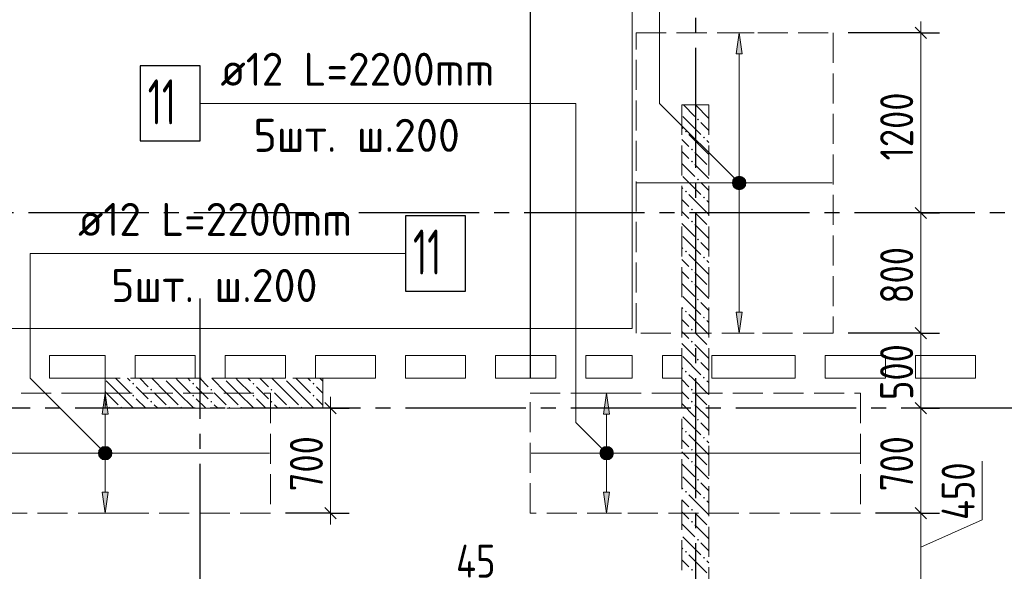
# Model space of a CAD drawing. Header units: millimetres. Extents: x 0 to 61017, y 0 to 42000.
# Tile 20 of 30: x 30341 to 36897, y 33213 to 36888. Entities that reach past the tile are written whole.
import ezdxf

# ---------------------------------------------------------------- set-up
doc = ezdxf.new("R2010")
doc.units = ezdxf.units.MM
doc.linetypes.add('______2', pattern=[270, 200, -70])
doc.linetypes.add('______5', pattern=[1100, 800, -100, 100, -100])
for name, color, linetype, lineweight in [('Standard', 7, 'Continuous', 25), ('ДОП Верх по Х', 7, 'Continuous', 25), ('ЖБ Пилон', 180, 'Continuous', 25), ('Оси', 40, '______5', 18), ('Позиционная метка номер позиции', 7, 'Continuous', 13), ('Примечания', 7, 'Continuous', 25)]:
    doc.layers.add(name, color=color, linetype=linetype, lineweight=lineweight)
doc.layers.add('ЖБ Перекрытие верхний уровень', color=7, linetype='Continuous', lineweight=25, true_color=0xe0e0ff)
doc.layers.add('ЖБ Стена верхний уровень', color=7, linetype='Continuous', lineweight=25, true_color=0x006e00)
doc.styles.add('GOST 2.304-81', font='txt')
doc.styles.add('ISOCPEUR', font='txt')

msp = doc.modelspace()

# ---------------------------------------------------------------- hatches: boundary and pattern name
at = {"layer": 'ДОП Верх по Х', "linetype": 'Continuous', "lineweight": 13, "transparency": 33554687}
for points in [[(35151, 36660), (35131, 36800), (35111, 36660)], [(35093.5, 35800), (35168.5, 35800), (35163.2, 35818.8)], [(35093.5, 35800), (35163.2, 35818.8), (35098.7, 35818.8)], [(35098.7, 35781.2), (35168.5, 35800), (35093.5, 35800)], [(35098.7, 35818.8), (35163.2, 35818.8), (35149.7, 35832.3)], [(35098.7, 35818.8), (35149.7, 35832.3), (35112.2, 35832.3)], [(35098.7, 35781.2), (35163.2, 35781.2), (35168.5, 35800)], [(35112.2, 35832.3), (35149.7, 35832.3), (35131, 35837.5)], [(35112.2, 35767.8), (35163.2, 35781.2), (35098.7, 35781.2)], [(35112.2, 35767.8), (35149.7, 35767.8), (35163.2, 35781.2)], [(35149.7, 35767.8), (35112.2, 35767.8), (35131, 35762.5)], [(30930, 34260), (30910, 34400), (30890, 34260)], [(34269, 34260), (34249, 34400), (34229, 34260)], [(30877.7, 34018.8), (30942.2, 34018.8), (30928.7, 34032.3)], [(30877.7, 34018.8), (30928.7, 34032.3), (30891.2, 34032.3)], [(30891.2, 34032.3), (30928.7, 34032.3), (30910, 34037.5)], [(34216.7, 34018.8), (34281.2, 34018.8), (34267.7, 34032.3)], [(34216.7, 34018.8), (34267.7, 34032.3), (34230.2, 34032.3)], [(34230.2, 34032.3), (34267.7, 34032.3), (34249, 34037.5)], [(30872.5, 34000), (30947.5, 34000), (30942.2, 34018.8)], [(30872.5, 34000), (30942.2, 34018.8), (30877.7, 34018.8)], [(30877.7, 33981.3), (30947.5, 34000), (30872.5, 34000)], [(30877.7, 33981.3), (30942.2, 33981.3), (30947.5, 34000)], [(30891.2, 33967.8), (30942.2, 33981.3), (30877.7, 33981.3)], [(30891.2, 33967.8), (30928.7, 33967.8), (30942.2, 33981.3)], [(30928.7, 33967.8), (30891.2, 33967.8), (30910, 33962.5)], [(34211.5, 34000), (34286.5, 34000), (34281.2, 34018.8)], [(34211.5, 34000), (34281.2, 34018.8), (34216.7, 34018.8)], [(34216.7, 33981.3), (34286.5, 34000), (34211.5, 34000)], [(34216.7, 33981.3), (34281.2, 33981.3), (34286.5, 34000)], [(34230.2, 33967.8), (34281.2, 33981.3), (34216.7, 33981.3)], [(34230.2, 33967.8), (34267.7, 33967.8), (34281.2, 33981.3)], [(34267.7, 33967.8), (34230.2, 33967.8), (34249, 33962.5)]]:
    msp.add_hatch(color=7, dxfattribs=at).paths.add_polyline_path(points)
for points in [[(35151, 34940), (35131, 34800), (35111, 34940)], [(30930, 33740), (30910, 33600), (30890, 33740)], [(34269, 33740), (34249, 33600), (34229, 33740)]]:
    msp.add_hatch(color=7, dxfattribs=at).paths.add_polyline_path(points, flags=16)
at = {"layer": 'ЖБ Пилон', "linetype": 'Continuous', "lineweight": 18, "transparency": 33554687}
for points in [[(31300.3, 34500), (31296.9, 34496.6), (31293.6, 34500)], [(31700.3, 34500), (31696.9, 34496.6), (31693.6, 34500)], [(32100.3, 34500), (32096.9, 34496.6), (32093.6, 34500)], [(31090.5, 34463.1), (31096.9, 34469.6), (31103.4, 34463.1), (31096.9, 34456.6)], [(31210.4, 34423.1), (31216.9, 34429.6), (31223.4, 34423.1), (31216.9, 34416.6)], [(31490.5, 34463.1), (31496.9, 34469.6), (31503.4, 34463.1), (31496.9, 34456.6)], [(31610.4, 34423.1), (31616.9, 34429.6), (31623.4, 34423.1), (31616.9, 34416.6)], [(31890.5, 34463.1), (31896.9, 34469.6), (31903.4, 34463.1), (31896.9, 34456.6)], [(32010.4, 34423.1), (32016.9, 34429.6), (32023.4, 34423.1), (32016.9, 34416.6)], [(32290.5, 34463.1), (32296.9, 34469.6), (32303.4, 34463.1), (32296.9, 34456.6)], [(31090.5, 34383.1), (31096.9, 34389.6), (31103.4, 34383.1), (31096.9, 34376.6)], [(31490.5, 34383.1), (31496.9, 34389.6), (31503.4, 34383.1), (31496.9, 34376.6)], [(31890.5, 34383.1), (31896.9, 34389.6), (31903.4, 34383.1), (31896.9, 34376.6)], [(32290.5, 34383.1), (32296.9, 34389.6), (32303.4, 34383.1), (32296.9, 34376.6)], [(30930.5, 34303.1), (30937, 34309.6), (30943.5, 34303.1), (30940.3, 34300), (30933.6, 34300)], [(31010.4, 34303.1), (31016.9, 34309.6), (31023.4, 34303.1), (31020.3, 34300), (31013.6, 34300)], [(31210.4, 34343.1), (31216.9, 34349.6), (31223.4, 34343.1), (31216.9, 34336.6)], [(31330.5, 34303.1), (31337, 34309.6), (31343.5, 34303.1), (31340.3, 34300), (31333.6, 34300)], [(31410.4, 34303.1), (31416.9, 34309.6), (31423.4, 34303.1), (31420.3, 34300), (31413.6, 34300)], [(31610.4, 34343.1), (31616.9, 34349.6), (31623.4, 34343.1), (31616.9, 34336.6)], [(31730.5, 34303.1), (31737, 34309.6), (31743.5, 34303.1), (31740.3, 34300), (31733.6, 34300)], [(31810.4, 34303.1), (31816.9, 34309.6), (31823.4, 34303.1), (31820.3, 34300), (31813.6, 34300)], [(32010.4, 34343.1), (32016.9, 34349.6), (32023.4, 34343.1), (32016.9, 34336.6)], [(32130.5, 34303.1), (32137, 34309.6), (32143.5, 34303.1), (32140.3, 34300), (32133.6, 34300)], [(32210.4, 34303.1), (32216.9, 34309.6), (32223.4, 34303.1), (32220.3, 34300), (32213.6, 34300)]]:
    msp.add_hatch(color=7, dxfattribs=at).paths.add_polyline_path(points, flags=16)
at = {"layer": 'ЖБ Стена верхний уровень', "linetype": 'Continuous', "lineweight": 18, "transparency": 33554687}
for points in [[(34850.5, 36223.1), (34857, 36229.6), (34863.5, 36223.1), (34857, 36216.6)], [(34770.5, 36143.1), (34777, 36149.6), (34783.4, 36143.1), (34777, 36136.6)], [(34890.5, 36103.1), (34896.9, 36109.6), (34903.4, 36103.1), (34896.9, 36096.6)], [(34810.4, 36023.1), (34816.9, 36029.6), (34823.4, 36023.1), (34816.9, 36016.6)], [(34810.4, 35943.1), (34816.9, 35949.6), (34823.4, 35943.1), (34816.9, 35936.6)], [(34850.5, 35823.1), (34857, 35829.6), (34863.5, 35823.1), (34857, 35816.6)], [(34770.5, 35743.1), (34777, 35749.6), (34783.4, 35743.1), (34777, 35736.6)], [(34890.5, 35703.1), (34896.9, 35709.6), (34903.4, 35703.1), (34896.9, 35696.6)], [(34810.4, 35623.1), (34816.9, 35629.6), (34823.4, 35623.1), (34816.9, 35616.6)], [(34810.4, 35543.1), (34816.9, 35549.6), (34823.4, 35543.1), (34816.9, 35536.6)], [(34850.5, 35423.1), (34857, 35429.6), (34863.5, 35423.1), (34857, 35416.6)], [(34770.5, 35343.1), (34777, 35349.6), (34783.4, 35343.1), (34777, 35336.6)], [(34890.5, 35303.1), (34896.9, 35309.6), (34903.4, 35303.1), (34896.9, 35296.6)], [(34810.4, 35223.1), (34816.9, 35229.6), (34823.4, 35223.1), (34816.9, 35216.6)], [(34810.4, 35143.1), (34816.9, 35149.6), (34823.4, 35143.1), (34816.9, 35136.6)], [(34850.5, 35023.1), (34857, 35029.6), (34863.5, 35023.1), (34857, 35016.6)], [(34770.5, 34943.1), (34777, 34949.6), (34783.4, 34943.1), (34777, 34936.6)], [(34890.5, 34903.1), (34896.9, 34909.6), (34903.4, 34903.1), (34896.9, 34896.6)], [(34810.4, 34823.1), (34816.9, 34829.6), (34823.4, 34823.1), (34816.9, 34816.6)], [(34810.4, 34743.1), (34816.9, 34749.6), (34823.4, 34743.1), (34816.9, 34736.6)], [(34850.5, 34623.1), (34857, 34629.6), (34863.5, 34623.1), (34857, 34616.6)], [(34770.5, 34543.1), (34777, 34549.6), (34783.4, 34543.1), (34777, 34536.6)], [(34890.5, 34503.1), (34896.9, 34509.6), (34903.4, 34503.1), (34900.3, 34500), (34893.6, 34500)], [(34900.3, 34500), (34896.9, 34496.6), (34893.6, 34500)], [(34810.4, 34423.1), (34816.9, 34429.6), (34823.4, 34423.1), (34816.9, 34416.6)], [(34810.4, 34343.1), (34816.9, 34349.6), (34823.4, 34343.1), (34816.9, 34336.6)], [(34850.5, 34223.1), (34857, 34229.6), (34863.5, 34223.1), (34857, 34216.6)], [(34770.5, 34143.1), (34777, 34149.6), (34783.4, 34143.1), (34777, 34136.6)], [(34890.5, 34103.1), (34896.9, 34109.6), (34903.4, 34103.1), (34896.9, 34096.6)], [(34810.4, 34023.1), (34816.9, 34029.6), (34823.4, 34023.1), (34816.9, 34016.6)], [(34810.4, 33943.1), (34816.9, 33949.6), (34823.4, 33943.1), (34816.9, 33936.6)], [(34850.5, 33823.1), (34857, 33829.6), (34863.5, 33823.1), (34857, 33816.6)], [(34770.5, 33743.1), (34777, 33749.6), (34783.4, 33743.1), (34777, 33736.6)], [(34890.5, 33703.1), (34896.9, 33709.6), (34903.4, 33703.1), (34896.9, 33696.6)], [(34810.4, 33623.1), (34816.9, 33629.6), (34823.4, 33623.1), (34816.9, 33616.6)], [(34810.4, 33543.1), (34816.9, 33549.6), (34823.4, 33543.1), (34816.9, 33536.6)], [(34850.5, 33423.1), (34857, 33429.6), (34863.5, 33423.1), (34857, 33416.6)], [(34770.5, 33343.1), (34777, 33349.6), (34783.4, 33343.1), (34777, 33336.6)], [(34890.5, 33303.1), (34896.9, 33309.6), (34903.4, 33303.1), (34896.9, 33296.6)], [(34810.4, 33223.1), (34816.9, 33229.6), (34823.4, 33223.1), (34816.9, 33216.6)]]:
    msp.add_hatch(color=7, dxfattribs=at).paths.add_polyline_path(points, flags=16)
at = {"layer": 'Позиционная метка номер позиции', "linetype": 'Continuous', "lineweight": 13, "transparency": 33554687}
for points in [[(35099.2, 35768.2), (35142.4, 35843.3), (35087.7, 35788.5)], [(35087.7, 35788.5), (35142.4, 35843.3), (35119.5, 35843.3)], [(35087.7, 35788.5), (35119.5, 35843.3), (35087.7, 35811.5)], [(35087.7, 35811.5), (35119.5, 35843.3), (35099.2, 35831.8)], [(35099.2, 35768.2), (35162.8, 35831.8), (35142.4, 35843.3)], [(35119.5, 35756.7), (35162.8, 35831.8), (35099.2, 35768.2)], [(35119.5, 35756.7), (35174.3, 35811.5), (35162.8, 35831.8)], [(35142.4, 35756.7), (35174.3, 35811.5), (35119.5, 35756.7)], [(35142.4, 35756.7), (35174.3, 35788.5), (35174.3, 35811.5)], [(35174.3, 35788.5), (35142.4, 35756.7), (35162.8, 35768.2)], [(30878.2, 33968.2), (30921.5, 34043.3), (30866.7, 33988.5)], [(30866.7, 33988.5), (30921.5, 34043.3), (30898.5, 34043.3)], [(30866.7, 33988.5), (30898.5, 34043.3), (30866.7, 34011.5)], [(30866.7, 34011.5), (30898.5, 34043.3), (30878.2, 34031.8)], [(30878.2, 33968.2), (30941.8, 34031.8), (30921.5, 34043.3)], [(30898.5, 33956.7), (30941.8, 34031.8), (30878.2, 33968.2)], [(30898.5, 33956.7), (30953.3, 34011.5), (30941.8, 34031.8)], [(34217.2, 33968.2), (34260.4, 34043.3), (34205.7, 33988.5)], [(34205.7, 33988.5), (34260.4, 34043.3), (34237.5, 34043.3)], [(34205.7, 33988.5), (34237.5, 34043.3), (34205.7, 34011.5)], [(34205.7, 34011.5), (34237.5, 34043.3), (34217.2, 34031.8)], [(34217.2, 33968.2), (34280.8, 34031.8), (34260.4, 34043.3)], [(34237.5, 33956.7), (34280.8, 34031.8), (34217.2, 33968.2)], [(34237.5, 33956.7), (34292.3, 34011.5), (34280.8, 34031.8)], [(30921.5, 33956.7), (30953.3, 34011.5), (30898.5, 33956.7)], [(30921.5, 33956.7), (30953.3, 33988.5), (30953.3, 34011.5)], [(30953.3, 33988.5), (30921.5, 33956.7), (30941.8, 33968.2)], [(34260.4, 33956.7), (34292.3, 34011.5), (34237.5, 33956.7)], [(34260.4, 33956.7), (34292.3, 33988.5), (34292.3, 34011.5)], [(34292.3, 33988.5), (34260.4, 33956.7), (34280.8, 33968.2)]]:
    msp.add_hatch(color=7, dxfattribs=at).paths.add_polyline_path(points)

# ---------------------------------------------------------------- linework, layer by layer
at = {"layer": 'Standard', "color": 251, "linetype": 'Continuous', "lineweight": -3, "true_color": 0x656565, "transparency": 33554687}
for p, q in [((33740, 39292.4), (33740, 34500)), ((36340, 36800), (35857, 36800)), ((36340, 36800), (36215, 36800)), ((36340, 36800), (36465, 36800)), ((36340, 35600), (36215, 35600)), ((36340, 35600), (36465, 35600)), ((36340, 35600), (36340, 35600)), ((36340, 34800), (36215, 34800)), ((36340, 34800), (36465, 34800)), ((32410, 34300), (32110, 34300)), ((32410, 34300), (32285, 34300)), ((32410, 34300), (32535, 34300)), ((36340, 34300), (36215, 34300)), ((36340, 34300), (36465, 34300)), ((32410, 33600), (32110, 33600)), ((32410, 33600), (32285, 33600)), ((32410, 33600), (32535, 33600)), ((36340, 33600), (36215, 33600)), ((36340, 33600), (36465, 33600))]:
    msp.add_line(p, q, dxfattribs=at)
at = {"layer": 'Standard', "color": 7, "linetype": 'Continuous', "lineweight": 13, "transparency": 33554687}
for p, q in [((36340, 36800), (36340, 36875)), ((36340, 34800), (36340, 34300)), ((32410, 34300), (32410, 34375)), ((36340, 34300), (36340, 33600)), ((36749.1, 33555.2), (36749.1, 33946.1)), ((32410, 33600), (32410, 33525)), ((36340, 33600), (36340, 33150)), ((36340, 33375), (36749.1, 33555.2))]:
    msp.add_line(p, q, dxfattribs=at)
at = {"layer": 'Standard', "color": 7, "linetype": 'Continuous', "lineweight": 25, "transparency": 33554687}
for p, q in [((36302.5, 36837.5), (36377.5, 36762.5)), ((36302.5, 35637.5), (36377.5, 35562.5)), ((36302.5, 34837.5), (36377.5, 34762.5)), ((32372.5, 34337.5), (32447.5, 34262.5)), ((36302.5, 34337.5), (36377.5, 34262.5)), ((32372.5, 33637.5), (32447.5, 33562.5)), ((36302.5, 33637.5), (36377.5, 33562.5))]:
    msp.add_line(p, q, dxfattribs=at)
at = {"layer": 'Standard', "color": 7, "linetype": 'Continuous', "lineweight": 13, "transparency": 33554687}
for points in [[(36340, 36800), (36340, 35850.2), (36340, 35850.2), (36340, 35611.5), (36340, 35611.5), (36340, 35600)], [(36340, 35600), (36340, 35173.3), (36340, 35173.3), (36340, 34800)], [(32410, 34300), (32410, 33648.7), (32410, 33648.7), (32410, 33600)]]:
    msp.add_lwpolyline(points, dxfattribs=at)
at = {"layer": 'Standard', "color": 251, "linetype": 'Continuous', "lineweight": -3, "true_color": 0x656565, "transparency": 33554687}
for points in [[(36340, 34800), (36323, 34800), (36323, 34800), (36323, 34800), (36323, 34800), (36323, 34800), (36323, 34800), (36323, 34800), (36323, 34800), (36323, 34800), (36323, 34800), (36323, 34800), (36323, 34800), (35857, 34800)], [(36340, 34300), (36323, 34300), (36323, 34300), (36323, 34300), (36323, 34300), (36323, 34300), (36323, 34300), (36323, 34300), (36323, 34300), (36323, 34300), (36323, 34300), (36287, 34300)], [(36340, 33600), (36323, 33600), (36323, 33600), (36323, 33600), (36323, 33600), (36323, 33600), (36323, 33600), (36323, 33600), (36323, 33600), (36040, 33600)]]:
    msp.add_lwpolyline(points, dxfattribs=at)
at = {"layer": 'ДОП Верх по Х', "color": 251, "linetype": 'Continuous', "lineweight": 13, "true_color": 0x494949, "transparency": 33554687}
for p, q in [((35131, 36800), (35031, 36800)), ((35131, 36800), (35111, 36660)), ((35151, 36660), (35131, 36800)), ((35131, 36800), (35231, 36800)), ((35131, 36800), (35131, 36800)), ((35111, 36660), (35151, 36660)), ((35131, 35830), (35131, 36660)), ((35093.5, 35800), (35093.5, 35800)), ((35168.5, 35800), (35168.5, 35800)), ((35131, 34940), (35131, 35770)), ((35131, 34800), (35111, 34940)), ((35111, 34940), (35151, 34940)), ((35151, 34940), (35131, 34800)), ((35131, 34800), (35031, 34800)), ((35131, 34800), (35231, 34800)), ((35131, 34800), (35131, 34800)), ((30910, 34400), (30810, 34400)), ((30910, 34400), (30890, 34260)), ((30930, 34260), (30910, 34400)), ((30910, 34400), (31010, 34400)), ((30910, 34400), (30910, 34400)), ((34249, 34400), (34149, 34400)), ((34249, 34400), (34229, 34260)), ((34269, 34260), (34249, 34400)), ((34249, 34400), (34349, 34400)), ((34249, 34400), (34249, 34400)), ((30890, 34260), (30930, 34260)), ((30910, 34030), (30910, 34260)), ((34229, 34260), (34269, 34260)), ((34249, 34030), (34249, 34260)), ((30872.5, 34000), (30872.5, 34000)), ((30910, 33740), (30910, 33970)), ((30947.5, 34000), (30947.5, 34000)), ((34211.5, 34000), (34211.5, 34000)), ((34249, 33740), (34249, 33970)), ((34286.5, 34000), (34286.5, 34000)), ((30910, 33600), (30890, 33740)), ((30890, 33740), (30930, 33740)), ((30930, 33740), (30910, 33600)), ((34249, 33600), (34229, 33740)), ((34229, 33740), (34269, 33740)), ((34269, 33740), (34249, 33600)), ((30910, 33600), (30810, 33600)), ((30910, 33600), (31010, 33600)), ((30910, 33600), (30910, 33600)), ((34249, 33600), (34149, 33600)), ((34249, 33600), (34349, 33600)), ((34249, 33600), (34249, 33600))]:
    msp.add_line(p, q, dxfattribs=at)
at = {"layer": 'ДОП Верх по Х', "color": 7, "linetype": 'Continuous', "lineweight": 13, "transparency": 33554687}
for p, q in [((31657.9, 36330), (33743.9, 36330)), ((30710, 35330), (32796, 35330))]:
    msp.add_line(p, q, dxfattribs=at)
at = {"layer": 'ДОП Верх по Х', "color": 7, "linetype": 'Continuous', "lineweight": 18, "transparency": 33554687}
for p, q in [((35751, 35800), (34451, 35800)), ((29816, 34000), (32004, 34000)), ((33746, 34000), (35934, 34000))]:
    msp.add_line(p, q, dxfattribs=at)
at = {"layer": 'ДОП Верх по Х', "color": 7, "linetype": 'Continuous', "lineweight": 25, "transparency": 33554687}
for points in [[(31143.9, 36080), (31543.9, 36080), (31543.9, 36580), (31143.9, 36580), (31143.9, 36080)], [(32910, 35080), (33310, 35080), (33310, 35580), (32910, 35580), (32910, 35080)]]:
    msp.add_lwpolyline(points, dxfattribs=at)
at = {"layer": 'ДОП Верх по Х', "color": 251, "linetype": 'Continuous', "lineweight": 13, "true_color": 0x494949, "transparency": 33554687}
for centre in [(35131, 35800), (30910, 34000), (34249, 34000)]:
    msp.add_circle(centre, 37.5, dxfattribs=at)
at = {"layer": 'ЖБ Перекрытие верхний уровень', "color": 7, "linetype": 'Continuous', "lineweight": 18, "transparency": 33554687}
for p, q in [((34420, 38800), (34420, 34830)), ((34420, 34830), (28240, 34830)), ((30540, 34500), (30540, 34650)), ((30540, 34650), (30910, 34650)), ((30910, 34650), (30910, 34500)), ((31110, 34500), (31110, 34650)), ((31110, 34650), (31510, 34650)), ((31510, 34650), (31510, 34500)), ((31710, 34500), (31710, 34650)), ((31710, 34650), (32110, 34650)), ((32110, 34650), (32110, 34500)), ((32310, 34500), (32310, 34650)), ((32310, 34650), (32710, 34650)), ((32710, 34650), (32710, 34500)), ((32910, 34500), (32910, 34650)), ((32910, 34650), (33310, 34650)), ((33310, 34650), (33310, 34500)), ((33510, 34650), (33910, 34650)), ((33510, 34500), (33510, 34650)), ((33910, 34650), (33910, 34500)), ((34110, 34500), (34110, 34650)), ((34110, 34650), (34420, 34650)), ((34420, 34650), (34420, 34500)), ((34620, 34500), (34620, 34650)), ((34620, 34650), (34750, 34650)), ((34750, 34650), (34750, 34500)), ((34950, 34500), (34950, 34650)), ((34950, 34650), (35505, 34650)), ((35505, 34650), (35505, 34500)), ((35705, 34500), (35705, 34650)), ((35705, 34650), (36105, 34650)), ((36105, 34650), (36105, 34500)), ((36305, 34500), (36305, 34650)), ((36305, 34650), (36705, 34650)), ((36705, 34650), (36705, 34500)), ((30910, 34500), (30540, 34500)), ((31510, 34500), (31110, 34500)), ((32110, 34500), (31710, 34500)), ((32710, 34500), (32310, 34500)), ((33310, 34500), (32910, 34500)), ((33910, 34500), (33510, 34500)), ((34420, 34500), (34110, 34500)), ((34750, 34500), (34620, 34500)), ((35505, 34500), (34950, 34500)), ((36105, 34500), (35705, 34500)), ((36705, 34500), (36305, 34500))]:
    msp.add_line(p, q, dxfattribs=at)
at = {"layer": 'ЖБ Пилон', "color": 253, "linetype": '______2', "lineweight": 13, "true_color": 0xa0a0a0, "transparency": 33554687}
for p, q in [((32360, 34500), (30910, 34500)), ((30910, 34500), (30910, 34300)), ((32360, 34300), (32360, 34500)), ((30910, 34300), (32360, 34300))]:
    msp.add_line(p, q, dxfattribs=at)
at = {"layer": 'ЖБ Пилон', "color": 9, "linetype": 'Continuous', "lineweight": 18, "true_color": 0xc7c7c7, "transparency": 33554687}
for p, q in [((30916.9, 34483.1), (30996.9, 34403.1)), ((30996.9, 34483.1), (30980.1, 34500)), ((30996.9, 34483.1), (31077, 34403.1)), ((31060.1, 34500), (31077, 34483.1)), ((31140.1, 34500), (31196.9, 34443.1)), ((31316.9, 34403.1), (31220.1, 34500)), ((31316.9, 34483.1), (31396.9, 34403.1)), ((31396.9, 34483.1), (31380.1, 34500)), ((31396.9, 34483.1), (31477, 34403.1)), ((31460.1, 34500), (31477, 34483.1)), ((31540.1, 34500), (31596.9, 34443.1)), ((31716.9, 34403.1), (31620.1, 34500)), ((31716.9, 34483.1), (31796.9, 34403.1)), ((31796.9, 34483.1), (31780.1, 34500)), ((31796.9, 34483.1), (31877, 34403.1)), ((31860.1, 34500), (31877, 34483.1)), ((31940.1, 34500), (31996.9, 34443.1)), ((32116.9, 34403.1), (32020.1, 34500)), ((32116.9, 34483.1), (32196.9, 34403.1)), ((32196.9, 34483.1), (32180.1, 34500)), ((32196.9, 34483.1), (32277, 34403.1)), ((32260.1, 34500), (32277, 34483.1)), ((32340.1, 34500), (32360, 34480.1)), ((31157, 34403.1), (31116.9, 34443.1)), ((31557, 34403.1), (31516.9, 34443.1)), ((31957, 34403.1), (31916.9, 34443.1)), ((32357, 34403.1), (32316.9, 34443.1)), ((30916.9, 34403.1), (30910, 34410.1)), ((30916.9, 34403.1), (30996.9, 34323.1)), ((30996.9, 34403.1), (31100.1, 34300)), ((31116.9, 34363.1), (31180.1, 34300)), ((31196.9, 34363.1), (31157, 34403.1)), ((31237, 34403.1), (31316.9, 34323.1)), ((31316.9, 34403.1), (31396.9, 34323.1)), ((31396.9, 34403.1), (31500.1, 34300)), ((31516.9, 34363.1), (31580.1, 34300)), ((31596.9, 34363.1), (31557, 34403.1)), ((31637, 34403.1), (31716.9, 34323.1)), ((31716.9, 34403.1), (31796.9, 34323.1)), ((31796.9, 34403.1), (31900.1, 34300)), ((31916.9, 34363.1), (31980.1, 34300)), ((31996.9, 34363.1), (31957, 34403.1)), ((32037, 34403.1), (32116.9, 34323.1)), ((32116.9, 34403.1), (32196.9, 34323.1)), ((32196.9, 34403.1), (32300.1, 34300)), ((32316.9, 34363.1), (32360, 34320.1)), ((32360, 34400.1), (32357, 34403.1)), ((30910, 34330.1), (30916.9, 34323.1)), ((31237, 34323.1), (31260.1, 34300)), ((31637, 34323.1), (31660.1, 34300)), ((32037, 34323.1), (32060.1, 34300))]:
    msp.add_line(p, q, dxfattribs=at)
at = {"layer": 'ЖБ Стена верхний уровень', "color": 251, "linetype": '______2', "lineweight": 13, "true_color": 0x656565, "transparency": 33554687}
for p, q in [((34930, 36320), (34750, 36320)), ((34750, 36320), (34750, 34500)), ((34930, 34500), (34930, 36320)), ((34750, 34500), (34750, 28720)), ((34930, 28720), (34930, 34500))]:
    msp.add_line(p, q, dxfattribs=at)
at = {"layer": 'ЖБ Стена верхний уровень', "color": 9, "linetype": 'Continuous', "lineweight": 18, "true_color": 0xc7c7c7, "transparency": 33554687}
for p, q in [((34760.1, 36320), (34837, 36243.1)), ((34840.1, 36320), (34930, 36230.1)), ((34757, 36243.1), (34877, 36123.1)), ((34930, 36150.1), (34877, 36203.1)), ((34750, 36170.1), (34757, 36163.1)), ((34916.9, 36003.1), (34796.9, 36123.1)), ((34750, 36090.1), (34796.9, 36043.1)), ((34916.9, 36083.1), (34930, 36070.1)), ((34757, 36003.1), (34750, 36010.1)), ((34796.9, 35963.1), (34757, 36003.1)), ((34837, 36003.1), (34916.9, 35923.1)), ((34916.9, 36003.1), (34930, 35990.1)), ((34750, 35930.1), (34837, 35843.1)), ((34837, 35923.1), (34930, 35830.1)), ((34757, 35843.1), (34877, 35723.1)), ((34930, 35750.1), (34877, 35803.1)), ((34750, 35770.1), (34757, 35763.1)), ((34750, 35690.1), (34796.9, 35643.1)), ((34916.9, 35603.1), (34796.9, 35723.1)), ((34916.9, 35683.1), (34930, 35670.1)), ((34757, 35603.1), (34750, 35610.1)), ((34796.9, 35563.1), (34757, 35603.1)), ((34837, 35603.1), (34916.9, 35523.1)), ((34916.9, 35603.1), (34930, 35590.1)), ((34750, 35530.1), (34837, 35443.1)), ((34837, 35523.1), (34930, 35430.1)), ((34757, 35443.1), (34877, 35323.1)), ((34930, 35350.1), (34877, 35403.1)), ((34750, 35370.1), (34757, 35363.1)), ((34750, 35290.1), (34796.9, 35243.1)), ((34916.9, 35203.1), (34796.9, 35323.1)), ((34916.9, 35283.1), (34930, 35270.1)), ((34757, 35203.1), (34750, 35210.1)), ((34796.9, 35163.1), (34757, 35203.1)), ((34837, 35203.1), (34916.9, 35123.1)), ((34916.9, 35203.1), (34930, 35190.1)), ((34750, 35130.1), (34837, 35043.1)), ((34837, 35123.1), (34930, 35030.1)), ((34757, 35043.1), (34877, 34923.1)), ((34750, 34970.1), (34757, 34963.1)), ((34930, 34950.1), (34877, 35003.1)), ((34750, 34890.1), (34796.9, 34843.1)), ((34916.9, 34803.1), (34796.9, 34923.1)), ((34916.9, 34883.1), (34930, 34870.1)), ((34757, 34803.1), (34750, 34810.1)), ((34796.9, 34763.1), (34757, 34803.1)), ((34837, 34803.1), (34916.9, 34723.1)), ((34916.9, 34803.1), (34930, 34790.1)), ((34750, 34730.1), (34837, 34643.1)), ((34837, 34723.1), (34930, 34630.1)), ((34757, 34643.1), (34877, 34523.1)), ((34750, 34570.1), (34757, 34563.1)), ((34930, 34550.1), (34877, 34603.1)), ((34750, 34490.1), (34796.9, 34443.1)), ((34820.1, 34500), (34796.9, 34523.1)), ((34916.9, 34403.1), (34820.1, 34500)), ((34916.9, 34483.1), (34930, 34470.1)), ((34757, 34403.1), (34750, 34410.1)), ((34796.9, 34363.1), (34757, 34403.1)), ((34837, 34403.1), (34916.9, 34323.1)), ((34916.9, 34403.1), (34930, 34390.1)), ((34750, 34330.1), (34837, 34243.1)), ((34837, 34323.1), (34930, 34230.1)), ((34757, 34243.1), (34877, 34123.1)), ((34750, 34170.1), (34757, 34163.1)), ((34930, 34150.1), (34877, 34203.1)), ((34750, 34090.1), (34796.9, 34043.1)), ((34916.9, 34003.1), (34796.9, 34123.1)), ((34916.9, 34083.1), (34930, 34070.1)), ((34757, 34003.1), (34750, 34010.1)), ((34796.9, 33963.1), (34757, 34003.1)), ((34837, 34003.1), (34916.9, 33923.1)), ((34916.9, 34003.1), (34930, 33990.1)), ((34750, 33930.1), (34837, 33843.1)), ((34837, 33923.1), (34930, 33830.1)), ((34757, 33843.1), (34877, 33723.1)), ((34750, 33770.1), (34757, 33763.1)), ((34930, 33750.1), (34877, 33803.1)), ((34916.9, 33603.1), (34796.9, 33723.1)), ((34750, 33690.1), (34796.9, 33643.1)), ((34916.9, 33683.1), (34930, 33670.1)), ((34757, 33603.1), (34750, 33610.1)), ((34796.9, 33563.1), (34757, 33603.1)), ((34837, 33603.1), (34916.9, 33523.1)), ((34916.9, 33603.1), (34930, 33590.1)), ((34750, 33530.1), (34837, 33443.1)), ((34837, 33523.1), (34930, 33430.1)), ((34757, 33443.1), (34877, 33323.1)), ((34750, 33370.1), (34757, 33363.1)), ((34930, 33350.1), (34877, 33403.1)), ((34916.9, 33203.1), (34796.9, 33323.1)), ((34750, 33290.1), (34796.9, 33243.1)), ((34916.9, 33283.1), (34930, 33270.1))]:
    msp.add_line(p, q, dxfattribs=at)
at = {"layer": 'Оси', "color": 8, "linetype": '______5', "lineweight": -3, "transparency": 33554687}
for p, q in [((34840, 40000), (34840, 15970)), ((43300, 35600), (3600, 35600)), ((31540, 35030), (31540, 15970)), ((50210, 34300), (3600, 34300)), ((50210, 34300), (3600, 34300))]:
    msp.add_line(p, q, dxfattribs=at)
at = {"layer": 'Позиционная метка номер позиции', "color": 7, "linetype": 'Continuous', "lineweight": 13, "transparency": 33554687}
for p, q in [((35099.2, 35831.8), (35099.2, 35831.8)), ((35162.8, 35831.8), (35162.8, 35831.8)), ((35099.2, 35768.2), (35099.2, 35768.2)), ((35162.8, 35768.2), (35162.8, 35768.2)), ((30878.2, 34031.8), (30878.2, 34031.8)), ((30941.8, 34031.8), (30941.8, 34031.8)), ((34217.2, 34031.8), (34217.2, 34031.8)), ((34280.8, 34031.8), (34280.8, 34031.8)), ((30878.2, 33968.2), (30878.2, 33968.2)), ((30941.8, 33968.2), (30941.8, 33968.2)), ((34217.2, 33968.2), (34217.2, 33968.2)), ((34280.8, 33968.2), (34280.8, 33968.2))]:
    msp.add_line(p, q, dxfattribs=at)
for points in [[(35131, 35800), (34601, 36330), (34601, 37330), (31543.9, 37330)], [(34249, 34000), (34043.9, 34205.1), (34043.9, 36330), (31543.9, 36330)], [(30910, 34000), (30410, 34500), (30410, 35330), (32910, 35330)]]:
    msp.add_lwpolyline(points, dxfattribs=at)
for centre in [(35131, 35800), (30910, 34000), (34249, 34000)]:
    msp.add_circle(centre, 45, dxfattribs=at)
at = {"layer": 'Примечания', "color": 7, "linetype": '______2', "lineweight": 18, "transparency": 33554687}
for p, q in [((34445, 36800), (35757, 36800)), ((34445, 34800), (34445, 36800)), ((35757, 36800), (35757, 34800)), ((35757, 34800), (34445, 34800)), ((29810, 34400), (32010, 34400)), ((32010, 34400), (32010, 33600)), ((33740, 34400), (35940, 34400)), ((33740, 33600), (33740, 34400)), ((35940, 34400), (35940, 33600)), ((32010, 33600), (29810, 33600)), ((35940, 33600), (33740, 33600))]:
    msp.add_line(p, q, dxfattribs=at)

# ---------------------------------------------------------------- texts
at = {"layer": 'Standard', "color": 7, "linetype": 'Continuous', "lineweight": 25, "transparency": 33554687, "char_height": 220, "attachment_point": 7, "rotation": 90, "style": 'GOST 2.304-81'}
for s, insert, width in [('1200', (36290, 35949.8), 625.735), ('800', (36290, 34996.7), 531.96), ('500', (36290, 34354.5), 516.39), ('700', (32360, 33746.7), 531.973), ('700', (36290, 33746.7), 531.973), ('450', (36699.1, 33555.2), 516.39)]:
    msp.add_mtext(s, dxfattribs=dict(at, insert=insert, width=width))
at = {"layer": 'Standard', "color": 7, "linetype": 'Continuous', "lineweight": 25, "transparency": 33554687, "insert": (33246.5, 33171.2), "char_height": 220, "width": 375.741, "attachment_point": 7, "style": 'GOST 2.304-81'}
msp.add_mtext('45', dxfattribs=at)
at = {"layer": 'ДОП Верх по Х', "color": 7, "linetype": 'Continuous', "lineweight": 13, "transparency": 33554687, "attachment_point": 7, "style": 'ISOCPEUR'}
for s, insert, char_height, width in [('\\W0.96;ø12 L=2200mm ', (31677.9, 36447.3), 220, 2150.523), ('\\W0.63;11', (31193.9, 36190), 300, 393.75), ('\\W0.97;5шт. ш.200 ', (31897.9, 36007.3), 220, 1712.337), ('\\W0.96;ø12 L=2200mm ', (30730, 35447.3), 220, 2150.516), ('\\W0.63;11', (32960, 35190), 300, 393.75), ('\\W0.97;5шт. ш.200 ', (30950, 35007.3), 220, 1712.318)]:
    msp.add_mtext(s, dxfattribs=dict(at, insert=insert, char_height=char_height, width=width))

doc.saveas('drawing.dxf')
